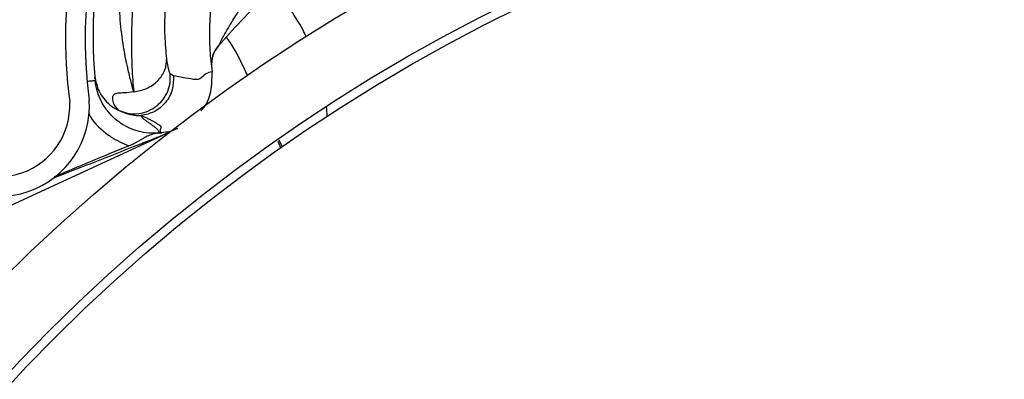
# Model space of a CAD drawing. Header units: inches. Extents: x 170 to 284, y 215 to 248.
# Tile 164 of 202: x 186.3005 to 186.4213, y 224.7878 to 224.8319. Entities that reach past the tile are written whole.
import ezdxf

# ---------------------------------------------------------------- set-up
doc = ezdxf.new("R2010")
doc.units = ezdxf.units.IN
doc.header["$LTSCALE"] = 0.25
doc.header["$MEASUREMENT"] = 0
doc.layers.add('ANNOTATIONS', color=1, linetype='Continuous')
doc.layers.add('RH BENCH MOUNT', color=7, linetype='Continuous')
doc.styles.add('ARIAL', font='arial.ttf', dxfattribs={"height": 0.09375})
doc.dimstyles.new('STANDARD$0', dxfattribs={"dimtxt": 0.09375, "dimasz": 0.09375, "dimexe": 0.03125, "dimexo": 0.046875, "dimgap": 0.09, "dimtad": 0, "dimtih": 1, "dimtoh": 1, "dimdec": 4, "dimzin": 0, "dimdsep": 46, "dimtxsty": 'ARIAL', "dimcen": 0.09, "dimadec": 0, "dimazin": 0, "dimtfac": 1, "dimtdec": 4, "dimtofl": 0, "dimtmove": 0, "dimatfit": 1, "dimfxl": 1, "dimtolj": 1, "dimtzin": 0, "dimarcsym": 0})
pattern_1 = [(45, (176.0930244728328, 218.320867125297), (-0.03026527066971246, 0.03026527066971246), [])]

# ---------------------------------------------------------------- blocks, each defined once
blk = doc.blocks.new('*D33')
at = {"layer": 'ANNOTATIONS', "color": 0, "lineweight": -2, "transparency": 16777216}
for p, q in [((185.2961756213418, 225.2059318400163), (185.2961756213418, 225.2996818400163)), ((185.9259028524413, 225.1121818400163), (185.2649256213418, 225.1121818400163)), ((186.4571933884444, 225.0595125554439), (185.2649256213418, 225.0595125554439)), ((185.2961756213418, 224.9657625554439), (185.2961756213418, 224.8720125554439)), ((185.2961756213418, 224.8720125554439), (185.2024256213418, 224.8720125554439))]:
    blk.add_line(p, q, dxfattribs=at)
at = {"layer": 'ANNOTATIONS', "color": 0, "transparency": 16777216}
for points in [[(185.2805506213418, 225.2059318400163), (185.3118006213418, 225.2059318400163), (185.2961756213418, 225.1121818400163)], [(185.2805506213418, 224.9657625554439), (185.3118006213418, 224.9657625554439), (185.2961756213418, 225.0595125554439)]]:
    blk.add_solid(points, dxfattribs=at)
at = {"layer": 'defpoints', "color": 0, "transparency": 16777216}
for p in [(185.9727778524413, 225.1121818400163), (185.2961756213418, 225.0595125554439), (186.5040683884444, 225.0595125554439)]:
    blk.add_point(p, dxfattribs=at)
at = {"layer": 'ANNOTATIONS', "color": 0, "transparency": 16777216, "insert": (184.9485229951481, 224.8720125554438), "char_height": 0.09375, "attachment_point": 5, "style": 'ARIAL'}
blk.add_mtext('\\A1;2 5/8"', dxfattribs=at)
blk = doc.blocks.new('*D44')
at = {"layer": 'ANNOTATIONS', "color": 0, "lineweight": -2, "transparency": 16777216}
for p, q in [((185.9644948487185, 225.4792255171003), (185.9644948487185, 226.2131025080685)), ((187.3643717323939, 224.3791894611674), (187.3643717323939, 226.2131025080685)), ((186.0582448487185, 226.1818525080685), (186.3541591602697, 226.1818525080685)), ((187.2706217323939, 226.1818525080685), (186.9747074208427, 226.1818525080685))]:
    blk.add_line(p, q, dxfattribs=at)
at = {"layer": 'ANNOTATIONS', "color": 0, "transparency": 16777216}
for points in [[(186.0582448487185, 226.1974775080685), (186.0582448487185, 226.1662275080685), (185.9644948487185, 226.1818525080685)], [(187.2706217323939, 226.1974775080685), (187.2706217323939, 226.1662275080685), (187.3643717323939, 226.1818525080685)]]:
    blk.add_solid(points, dxfattribs=at)
at = {"layer": 'defpoints', "color": 0, "transparency": 16777216}
for p in [(187.3643717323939, 226.1818525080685), (185.9644948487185, 225.4323505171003), (187.3643717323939, 224.3323144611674)]:
    blk.add_point(p, dxfattribs=at)
at = {"layer": 'ANNOTATIONS', "color": 0, "transparency": 16777216, "insert": (186.6644332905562, 226.1818525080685), "char_height": 0.09375, "attachment_point": 5, "style": 'ARIAL'}
blk.add_mtext('\\A1;DIM "A"', dxfattribs=at)

msp = doc.modelspace()

# ---------------------------------------------------------------- hatches: boundary and pattern name
at = {"layer": 'RH BENCH MOUNT'}
h = msp.add_hatch(dxfattribs=at)
h.set_pattern_fill('ANSI31', color=256, scale=0.34241245, angle=2.8e-322, style=0)
h.set_pattern_definition([(45, (176.1263761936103, 218.320867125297), (-0.03026527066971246, 0.03026527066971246), [])])
edge = h.paths.add_edge_path(flags=0)
edge.add_arc((186.41301658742, 224.2130895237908), 0.021400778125, 89.9999999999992, 390.52248781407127, ccw=False)
edge.add_line((186.41301658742, 224.2344903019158), (186.485779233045, 224.2344903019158))
edge.add_arc((186.485779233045, 224.6453852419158), 0.4108949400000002, 270, 450.0000000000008)
edge.add_line((186.485779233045, 225.0562801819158), (186.00212164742, 225.0562801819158))
edge.add_arc((186.00212164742, 225.0605603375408), 0.004280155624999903, 180.0000000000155, 269.9999999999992, ccw=False)
edge.add_line((185.997841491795, 225.0605603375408), (185.997841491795, 225.1033618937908))
edge.add_arc((186.00212164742, 225.1033618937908), 0.004280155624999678, 360, 540, ccw=False)
edge.add_line((186.006401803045, 225.1033618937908), (186.006401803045, 225.0605603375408))
edge.add_line((186.006401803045, 225.0605603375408), (186.003169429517, 225.0605603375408))
edge.add_line((186.003169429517, 225.0605603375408), (186.003169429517, 225.1033618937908))
edge.add_arc((186.00212164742, 225.1033618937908), 0.001047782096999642, 360, 540.0000000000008)
edge.add_line((186.001073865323, 225.1033618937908), (186.001073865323, 225.0605603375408))
edge.add_arc((186.00212164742, 225.0605603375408), 0.001047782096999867, 180, 270)
edge.add_line((186.00212164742, 225.0595125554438), (186.485779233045, 225.0595125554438))
edge.add_arc((186.485779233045, 224.6453852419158), 0.4141273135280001, 269.9999999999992, 450, ccw=False)
edge.add_line((186.485779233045, 224.2312579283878), (186.41301658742, 224.2312579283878))
edge.add_arc((186.41301658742, 224.2130895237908), 0.018168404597, 450.0000000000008, 750.5224878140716)
edge.add_arc((186.4277648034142, 224.221784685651), 0.001047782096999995, 390.5224878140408, 495.0000000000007)
edge.add_line((186.4270239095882, 224.222525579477), (186.4183287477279, 224.2138304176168))
edge.add_line((186.4183287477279, 224.2138304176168), (186.4160431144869, 224.2161160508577))
edge.add_line((186.4160431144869, 224.2161160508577), (186.4247382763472, 224.224811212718))
edge.add_arc((186.4277648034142, 224.221784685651), 0.004280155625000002, 390.522487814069, 495.0000000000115, ccw=False)
h = msp.add_hatch(dxfattribs=at)
h.set_pattern_fill('ANSI31', color=256, scale=0.34241245, style=0)
h.set_pattern_definition(pattern_1)
edge = h.paths.add_edge_path(flags=0)
edge.add_line((186.4524275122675, 225.0520000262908), (186.1100150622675, 225.0520000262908))
edge.add_line((186.1100150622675, 225.0520000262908), (186.1100150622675, 225.0562801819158))
edge.add_line((186.1100150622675, 225.0562801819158), (186.4524275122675, 225.0562801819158))
edge.add_arc((186.4524275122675, 224.6453852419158), 0.4108949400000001, 269.9999999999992, 450, ccw=False)
edge.add_line((186.4524275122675, 224.2344903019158), (186.3796648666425, 224.2344903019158))
edge.add_line((186.3796648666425, 224.2344903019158), (186.3796648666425, 224.2387704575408))
edge.add_line((186.3796648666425, 224.2387704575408), (186.4524275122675, 224.2387704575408))
edge.add_arc((186.4524275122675, 224.6453852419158), 0.406614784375, 270, 450.0000000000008)
h = msp.add_hatch(dxfattribs=at)
h.set_pattern_fill('ANSI31', color=256, scale=0.34241245, angle=2.8e-322, style=0)
h.set_pattern_definition(pattern_1)
edge = h.paths.add_edge_path(flags=0)
edge.add_arc((186.2701549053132, 224.8154380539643), 0.001712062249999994, 384.7692737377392, 406.9796940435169)
edge.add_line((186.2713229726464, 224.816689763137), (186.2729699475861, 224.8184546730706))
edge.add_arc((186.2701549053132, 224.8154380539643), 0.004126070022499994, 384.76927373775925, 406.97969404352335, ccw=False)
edge.add_arc((186.2620712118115, 224.8117081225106), 0.01302879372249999, 336.2454411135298, 384.7692737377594, ccw=False)
edge.add_arc((186.2574319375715, 224.8142436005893), 0.01830194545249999, 294.76927373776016, 334.8306467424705, ccw=False)
edge.add_arc((186.2601720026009, 224.8083051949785), 0.01176186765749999, 226.9101314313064, 294.76927373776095, ccw=False)
edge.add_arc((186.2621644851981, 224.8117511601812), 0.01566536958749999, 170.0263417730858, 230.2000735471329, ccw=False)
edge.add_arc((186.2717280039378, 224.8103941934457), 0.02532140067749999, 507.6235219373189, 530.7502070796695, ccw=False)
edge.add_arc((186.262530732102, 224.8151255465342), 0.01504902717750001, 466.9249921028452, 504.08392337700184, ccw=False)
edge.add_arc((186.2665257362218, 224.8032799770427), 0.02754708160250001, 388.07777688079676, 467.701847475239, ccw=False)
edge.add_arc((186.2979329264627, 224.8213542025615), 0.008748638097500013, 215.7278926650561, 362.7107059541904)
edge.add_arc((186.3628704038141, 224.8294453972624), 0.05672062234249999, 114.33990946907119, 187.7791734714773, ccw=False)
edge.add_arc((186.4302940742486, 224.6861819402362), 0.2150521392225, 458.19530130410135, 474.9753273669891, ccw=False)
edge.add_arc((186.4027459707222, 224.8703575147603), 0.02884824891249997, 399.92811720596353, 456.1830305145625, ccw=False)
edge.add_arc((186.4450151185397, 224.9089426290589), 0.0284373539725, 224.8898676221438, 278.4883413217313)
edge.add_arc((186.4466017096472, 224.895533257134), 0.01494630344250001, 280.0607145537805, 335.3164658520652)
edge.add_arc((186.4435192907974, 224.8978820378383), 0.0187470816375, 332.7271482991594, 366.2088897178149)
edge.add_arc((186.448835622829, 224.897883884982), 0.0134739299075, 368.6468311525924, 407.0429194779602)
edge.add_arc((186.4541333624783, 224.9031566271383), 0.006011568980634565, 409.7518063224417, 430.4868473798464)
edge.add_arc((186.4516449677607, 224.8912232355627), 0.01816498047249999, 435.6685338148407, 474.7692737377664)
edge.add_arc((186.4486179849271, 224.8977834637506), 0.01094007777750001, 474.7692737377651, 564.7692737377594)
edge.add_arc((186.4403788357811, 224.8939818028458), 0.001866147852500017, 204.7692737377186, 220.4115201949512)
edge.add_line((186.4389579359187, 224.8927720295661), (186.4371198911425, 224.8912070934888))
edge.add_arc((186.4403788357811, 224.8939818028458), 0.004280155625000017, 204.769273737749, 220.4115201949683, ccw=False)
edge.add_arc((186.4486179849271, 224.8977834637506), 0.01335408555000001, 114.76927373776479, 204.7692737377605, ccw=False)
edge.add_arc((186.4516449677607, 224.8912232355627), 0.020578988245, 435.38063204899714, 474.7692737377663, ccw=False)
edge.add_arc((186.4541333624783, 224.9031566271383), 0.008425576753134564, 409.34694092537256, 431.2689846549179, ccw=False)
edge.add_arc((186.448835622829, 224.897883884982), 0.01588793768, 368.45957599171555, 407.2398544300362, ccw=False)
edge.add_arc((186.4435192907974, 224.8978820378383), 0.02116108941, 332.8738045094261, 366.34644547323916, ccw=False)
edge.add_arc((186.4466017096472, 224.895533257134), 0.01736031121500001, 279.9495218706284, 335.13512706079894, ccw=False)
edge.add_arc((186.4450151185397, 224.9089426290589), 0.030851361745, 224.687431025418, 278.5488113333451, ccw=False)
edge.add_arc((186.4027459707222, 224.8703575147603), 0.02643424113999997, 399.7109832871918, 456.0928868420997)
edge.add_arc((186.4302940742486, 224.6861819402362), 0.21263813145, 458.2069421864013, 474.9789632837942)
edge.add_arc((186.3628704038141, 224.8294453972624), 0.05430661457, 474.3259003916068, 547.8838086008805)
edge.add_arc((186.2979329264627, 224.8213542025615), 0.01116264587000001, 214.8303126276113, 363.29836093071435, ccw=False)
edge.add_arc((186.2665257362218, 224.8032799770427), 0.02513307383, 387.7406739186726, 467.7399315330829)
edge.add_arc((186.262530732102, 224.8151255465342), 0.01263501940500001, 466.8523210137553, 503.7519705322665)
edge.add_arc((186.2717280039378, 224.8103941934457), 0.022907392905, 507.8135800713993, 530.7889889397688)
edge.add_arc((186.2621644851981, 224.8117511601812), 0.01325136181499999, 529.9615141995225, 590.5045235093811)
edge.add_arc((186.2601720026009, 224.8083051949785), 0.009347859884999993, 226.49179786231, 294.7692737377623)
edge.add_arc((186.2574319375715, 224.8142436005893), 0.01588793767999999, 294.7692737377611, 334.7214526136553)
edge.add_arc((186.2620712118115, 224.8117081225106), 0.01061478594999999, 336.4037750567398, 384.7692737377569)
h = msp.add_hatch(dxfattribs=at)
h.set_pattern_fill('ANSI32', color=256, scale=0.34241245, angle=2.8e-322, style=0)
h.set_pattern_definition([(45, (176.0930244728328, 218.320867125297), (-0.09079581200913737, 0.09079581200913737), []), (45, (176.1535550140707, 218.320867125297), (-0.09079581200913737, 0.09079581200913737), [])])
edge = h.paths.add_edge_path(flags=0)
edge.add_arc((186.4524275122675, 224.6453852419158), 0.2182879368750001, 180, 540, ccw=False)
edge = h.paths.add_edge_path(flags=0)
edge.add_arc((186.4524275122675, 224.6453852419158), 0.2097276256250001, 180, 540, ccw=False)

# ---------------------------------------------------------------- linework, layer by layer
for p, q in [((186.3240697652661, 224.8262783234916), (186.3241116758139, 224.8258366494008)), ((186.3097487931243, 224.8249620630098), (186.3097648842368, 224.8247857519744)), ((186.3097728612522, 224.8247030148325), (186.3097984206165, 224.8244386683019)), ((186.3194081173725, 224.8250026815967), (186.3190085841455, 224.8252429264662)), ((186.3241116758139, 224.8258366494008), (186.3241384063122, 224.8254832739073)), ((186.276429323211, 224.79849847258), (186.3186300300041, 224.8179704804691)), ((186.3179652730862, 224.8180266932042), (186.3176714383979, 224.8179971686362)), ((186.3191327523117, 224.8182024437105), (186.3199415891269, 224.8185782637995)), ((186.3321995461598, 224.816969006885), (186.332583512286, 224.8161374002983)), ((186.3327901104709, 224.8162696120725), (186.3323749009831, 224.8170956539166))]:
    msp.add_line(p, q, dxfattribs=at)
for radius in [0.218287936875, 0.2097276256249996, 0.20865758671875]:
    msp.add_circle((186.4524275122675, 224.6453852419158), radius, dxfattribs=at)
for centre, radius, start, end in [((186.3628704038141, 224.8294453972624), 0.05672062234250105, 114.3399094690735, 187.7791734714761), ((186.3628704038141, 224.8294453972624), 0.05430661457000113, 114.3259003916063, 187.883808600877), ((186.4341541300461, 224.732500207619), 0.1455252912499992, 100.1236983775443, 138.6398240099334), ((186.3126401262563, 224.8185013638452), 0.02568093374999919, 26.18361414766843, 41.27589958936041), ((186.3121719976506, 224.8195159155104), 0.01712062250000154, 23.37977078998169, 36.71587387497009), ((186.3274971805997, 224.8263992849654), 0.003424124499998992, 138.6398240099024, 185.3916852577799), ((186.3283583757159, 224.8265136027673), 0.0005136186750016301, 203.3797707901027, 204.783529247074), ((186.2979329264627, 224.8213542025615), 0.01116264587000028, 214.8303126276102, 3.298360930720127), ((186.2979329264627, 224.8213542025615), 0.008748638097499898, 215.7278926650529, 2.710705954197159), ((186.3126401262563, 224.8185013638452), 0.02568093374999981, 3.452649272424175, 6.16378996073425)]:
    msp.add_arc(centre, radius, start, end, dxfattribs=at)
for points, knots in [([(186.3107446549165, 224.8412841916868), (186.3105136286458, 224.8400965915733), (186.3100572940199, 224.8377507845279), (186.3097017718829, 224.8344546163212), (186.3095533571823, 224.8320263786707), (186.30954938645, 224.8309021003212), (186.3095482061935, 224.8305679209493)], [0, 0, 0, 0, 0.3013203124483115, 0.5951829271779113, 0.8796725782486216, 1, 1, 1, 1]), ([(186.3145307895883, 224.8230319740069), (186.3144407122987, 224.8233634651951), (186.3142255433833, 224.8241553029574), (186.3139501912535, 224.8252966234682), (186.3137427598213, 224.8262088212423), (186.3134679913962, 224.8274679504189), (186.3130820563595, 224.8296386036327), (186.3127371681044, 224.8331459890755), (186.3127175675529, 224.8368932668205), (186.313078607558, 224.8394786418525), (186.313255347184, 224.8407442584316)], [0, 0, 0, 0, 0.08980644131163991, 0.2145219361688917, 0.2531624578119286, 0.2759662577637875, 0.4628905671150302, 0.6373953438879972, 0.8224944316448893, 1, 1, 1, 1]), ([(186.3147927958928, 224.8380764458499), (186.3146477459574, 224.8366675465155), (186.3143498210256, 224.8337737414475), (186.3142274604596, 224.8296631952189), (186.3142786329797, 224.8258335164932), (186.3144466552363, 224.8239819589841), (186.3145329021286, 224.8230315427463)], [0, 0, 0, 0, 0.2305257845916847, 0.4734878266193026, 0.72973795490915, 1, 1, 1, 1]), ([(186.3185892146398, 224.8271242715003), (186.3185008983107, 224.8280027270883), (186.3183668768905, 224.8293357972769), (186.3183401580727, 224.8318777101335), (186.3184309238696, 224.8333644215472), (186.3184765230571, 224.8341113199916)], [0, 0, 0, 0, 0.490198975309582, 0.7438846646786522, 1, 1, 1, 1]), ([(186.3239325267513, 224.8331248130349), (186.3238744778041, 224.832133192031), (186.3237723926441, 224.8303893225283), (186.3238547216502, 224.8282433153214), (186.3239729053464, 224.8269235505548), (186.32404285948, 224.8264357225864), (186.3240678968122, 224.8262991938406), (186.3240678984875, 224.8262991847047)], [0, 0, 0, 0, 0.3699466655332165, 0.6505899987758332, 0.8492685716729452, 0.9999899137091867, 1, 1, 1, 1]), ([(186.3249949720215, 224.8287910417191), (186.3249974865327, 224.8287963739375), (186.3250423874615, 224.8288915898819), (186.3252181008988, 224.8292389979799), (186.3256264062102, 224.8299998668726), (186.3263427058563, 224.8312575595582), (186.3269700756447, 224.8322529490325), (186.327343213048, 224.8328449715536)], [0, 0, 0, 0, 0.005253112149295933, 0.09380336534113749, 0.266025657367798, 0.563457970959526, 1, 1, 1, 1]), ([(186.3095482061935, 224.8305679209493), (186.3095408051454, 224.8301043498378), (186.3095205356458, 224.8288347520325), (186.3095860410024, 224.8272866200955), (186.3096651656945, 224.8259425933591), (186.309732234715, 224.8251463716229), (186.3097433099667, 224.8250230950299), (186.3097487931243, 224.8249620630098)], [0, 0, 0, 0, 0.1282528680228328, 0.3512504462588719, 0.5733912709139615, 0.7887937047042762, 1, 1, 1, 1]), ([(186.3249949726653, 224.828791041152), (186.3247728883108, 224.8285181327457), (186.3243862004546, 224.8280429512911), (186.3240776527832, 224.8271688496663), (186.3240714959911, 224.8266073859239), (186.3240681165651, 224.8262992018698)], [0, 0, 0, 0, 0.3783552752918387, 0.6587829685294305, 1, 1, 1, 1]), ([(186.3249271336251, 224.8286619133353), (186.3249291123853, 224.8286656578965), (186.3249335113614, 224.82867398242), (186.3249554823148, 224.8287153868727), (186.3249675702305, 224.8287381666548)], [0, 0, 0, 0, 0.4498228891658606, 1, 1, 1, 1]), ([(186.3145297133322, 224.8230306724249), (186.3150642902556, 224.8231371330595), (186.3161748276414, 224.8233582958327), (186.317551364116, 224.8243430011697), (186.3184684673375, 224.8256684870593), (186.3185500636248, 224.8266502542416), (186.3185893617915, 224.8271230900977)], [0, 0, 0, 0, 0.2405618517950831, 0.4997464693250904, 0.7590693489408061, 1, 1, 1, 1]), ([(186.3190085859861, 224.8252429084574), (186.3189493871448, 224.8253538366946), (186.3188310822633, 224.8255755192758), (186.3186705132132, 224.826602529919), (186.3185902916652, 224.8271156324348)], [0, 0, 0, 0, 0.5003922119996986, 1, 1, 1, 1]), ([(186.3284842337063, 224.8250334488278), (186.3284143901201, 224.8251816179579), (186.3282906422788, 224.8254441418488), (186.3281354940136, 224.8257757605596), (186.3280290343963, 224.8260039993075), (186.3279558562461, 224.826161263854), (186.3279101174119, 224.8262597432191), (186.3278893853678, 224.8263044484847), (186.3278876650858, 224.8263081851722), (186.3278869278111, 224.8263097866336)], [0, 0, 0, 0, 0.3148306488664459, 0.5578123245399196, 0.7143653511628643, 0.8172414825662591, 0.9224537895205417, 0.966765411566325, 1, 1, 1, 1]), ([(186.3278920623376, 224.8262982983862), (186.3278927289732, 224.8262968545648), (186.327894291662, 224.8262934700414), (186.3279154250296, 224.8262476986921), (186.3279617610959, 224.826147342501), (186.3280356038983, 224.8259874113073), (186.3281432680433, 224.8257542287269), (186.3282946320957, 224.8254263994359), (186.3284133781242, 224.8251692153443), (186.3284781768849, 224.8250288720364)], [0, 0, 0, 0, 0.03240158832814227, 0.07595394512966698, 0.1817685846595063, 0.2868815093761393, 0.4479031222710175, 0.6987251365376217, 1, 1, 1, 1]), ([(186.3097487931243, 224.8249620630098), (186.3098761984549, 224.8243210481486), (186.3100722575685, 224.8233346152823), (186.3108257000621, 224.8221949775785), (186.3115686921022, 224.8214352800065), (186.3122476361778, 224.820980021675), (186.3126580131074, 224.8207853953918), (186.3127473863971, 224.820743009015)], [0, 0, 0, 0, 0.3580314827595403, 0.5509607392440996, 0.7480445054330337, 0.9451282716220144, 1, 1, 1, 1]), ([(186.3097648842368, 224.8247857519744), (186.3097712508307, 224.8247157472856), (186.3097903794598, 224.8245054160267), (186.3097761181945, 224.8246714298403), (186.3097568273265, 224.8248687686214), (186.3097706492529, 224.8247258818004), (186.3097728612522, 224.8247030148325)], [0, 0, 0, 0, 0.1877582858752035, 0.5641255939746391, 0.9302446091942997, 1, 1, 1, 1]), ([(186.3127473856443, 224.8207430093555), (186.3130674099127, 224.8206236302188), (186.3137424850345, 224.8203718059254), (186.3148833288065, 224.8203103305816), (186.3160814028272, 224.8205480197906), (186.317210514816, 224.8211367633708), (186.318128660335, 224.8220193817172), (186.3187363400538, 224.8230794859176), (186.3190424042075, 224.8241808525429), (186.3190194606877, 224.8249013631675), (186.3190085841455, 224.8252429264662)], [0, 0, 0, 0, 0.1098512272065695, 0.2317256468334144, 0.3631776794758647, 0.4999999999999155, 0.6368223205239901, 0.7682743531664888, 0.8901487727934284, 1, 1, 1, 1]), ([(186.3194081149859, 224.8250026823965), (186.3194047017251, 224.8244400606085), (186.3193994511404, 224.8235745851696), (186.3189511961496, 224.8224887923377), (186.3184515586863, 224.8217222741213), (186.3178004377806, 224.8210795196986), (186.3168262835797, 224.820423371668), (186.3159795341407, 224.8202454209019), (186.3154290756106, 224.8201297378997)], [0, 0, 0, 0, 0.2394514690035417, 0.3683457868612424, 0.4999761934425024, 0.6316105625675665, 0.760515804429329, 1, 1, 1, 1]), ([(186.3241471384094, 224.8254837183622), (186.323885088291, 224.8254442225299), (186.3233608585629, 224.8253652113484), (186.3226546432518, 224.824454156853), (186.3213062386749, 224.8246369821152), (186.3202215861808, 224.8248459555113), (186.3194081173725, 224.8250026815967)], [0, 0, 0, 0, 0.1666800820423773, 0.3334425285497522, 0.5000945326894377, 1, 1, 1, 1]), ([(186.3227794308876, 224.8207226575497), (186.3228458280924, 224.8207886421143), (186.3234784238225, 224.8214173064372), (186.3241306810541, 224.8230933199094), (186.3241416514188, 224.8246867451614), (186.3241471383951, 224.8254837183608)], [0, 0, 0, 0, 0.0553695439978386, 0.5275302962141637, 1, 1, 1, 1]), ([(186.3089723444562, 224.824356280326), (186.3090504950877, 224.8243640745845), (186.3093566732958, 224.8243946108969), (186.3096994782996, 224.8244288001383), (186.3097654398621, 224.8244353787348), (186.3097984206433, 224.824438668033)], [0, 0, 0, 0, 0.1462931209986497, 0.573146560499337, 1, 1, 1, 1]), ([(186.317671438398, 224.8179971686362), (186.3176714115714, 224.8179971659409), (186.3168119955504, 224.8179108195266), (186.3151062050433, 224.8180475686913), (186.313374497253, 224.8188472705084), (186.3119239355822, 224.8199307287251), (186.3107050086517, 224.8213208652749), (186.3099925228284, 224.8231036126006), (186.3098253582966, 224.8241685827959), (186.3097984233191, 224.8244386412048), (186.3097984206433, 224.824438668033)], [0, 0, 0, 0, 7.189415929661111e-06, 0.2303203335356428, 0.444896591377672, 0.4983905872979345, 0.7130087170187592, 0.9276298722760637, 0.9999928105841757, 1, 1, 1, 1]), ([(186.3145276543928, 224.8230311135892), (186.314141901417, 224.8229832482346), (186.3136041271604, 224.822916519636), (186.3129562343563, 224.8228948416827), (186.3124942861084, 224.8228627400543), (186.3120645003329, 224.8227332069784), (186.3118570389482, 224.8223198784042), (186.3120074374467, 224.8214207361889), (186.3124516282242, 224.8210138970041), (186.3127473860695, 224.8207430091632)], [0, 0, 0, 0, 0.1001269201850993, 0.1395859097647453, 0.1897135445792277, 0.2582342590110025, 0.3697357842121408, 0.5803479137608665, 1, 1, 1, 1]), ([(186.3090211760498, 224.820446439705), (186.3090378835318, 224.8204039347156), (186.3094333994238, 224.8193977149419), (186.3105033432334, 224.8184507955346), (186.3121749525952, 224.8171614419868), (186.3131808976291, 224.8167345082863), (186.3139472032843, 224.8164092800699)], [0, 0, 0, 0, 0.02109882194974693, 0.4994719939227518, 0.6187093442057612, 1, 1, 1, 1]), ([(186.3127473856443, 224.8207430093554), (186.3132180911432, 224.8205489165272), (186.3140256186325, 224.8202159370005), (186.3148544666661, 224.8201382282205), (186.3152516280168, 224.8201303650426), (186.3153626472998, 224.8201313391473), (186.3153912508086, 224.8201314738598), (186.3154008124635, 224.8201315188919)], [0, 0, 0, 0, 0.502280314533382, 0.8616962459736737, 0.9584272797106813, 0.9861029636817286, 1, 1, 1, 1]), ([(186.3176710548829, 224.817997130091), (186.3176576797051, 224.818047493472), (186.3176303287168, 224.818150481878), (186.3175394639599, 224.8183034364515), (186.3174143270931, 224.8184569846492), (186.3172564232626, 224.8186065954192), (186.3170787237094, 224.8187503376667), (186.3168901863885, 224.8188888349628), (186.3166727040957, 224.8190387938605), (186.3164584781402, 224.8191830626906), (186.3162684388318, 224.8193130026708), (186.3161109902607, 224.8194233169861), (186.3159667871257, 224.8195306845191), (186.3158236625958, 224.8196460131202), (186.3156932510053, 224.8197636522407), (186.3155804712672, 224.8198848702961), (186.3154875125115, 224.8200074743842), (186.3154465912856, 224.8200894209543), (186.3154265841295, 224.820129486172)], [0, 0, 0, 0, 0.0657809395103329, 0.1345158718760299, 0.2062058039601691, 0.2771302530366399, 0.3450539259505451, 0.411816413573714, 0.4774590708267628, 0.5636721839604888, 0.6227800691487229, 0.6670965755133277, 0.7241689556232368, 0.7778304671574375, 0.8321346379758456, 0.8905164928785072, 0.9464714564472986, 0.9999999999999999, 0.9999999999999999, 0.9999999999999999, 0.9999999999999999]), ([(186.3154265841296, 224.8201294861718), (186.3155604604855, 224.8200763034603), (186.31584434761, 224.8199635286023), (186.3162399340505, 224.8197792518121), (186.3165467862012, 224.8196230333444), (186.3167694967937, 224.8195024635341), (186.3169089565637, 224.8194247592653), (186.3170491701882, 224.8193443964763), (186.3171901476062, 224.8192613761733), (186.3173388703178, 224.8191715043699), (186.317489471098, 224.8190779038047), (186.3176243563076, 224.818993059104), (186.3177213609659, 224.8189287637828), (186.3177898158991, 224.8188825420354), (186.3178336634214, 224.81883501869), (186.3178618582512, 224.8187763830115), (186.3178715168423, 224.8187044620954), (186.3178599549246, 224.8186180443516), (186.3178233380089, 224.8185196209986), (186.3177937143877, 224.8184283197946), (186.3177712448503, 224.8183569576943), (186.3177586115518, 224.8183108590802), (186.3177489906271, 224.8182711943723), (186.3177546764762, 224.8182289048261), (186.317775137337, 224.8181785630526), (186.3178184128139, 224.81812576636), (186.3178798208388, 224.8180749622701), (186.3179376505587, 224.8180428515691), (186.3179665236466, 224.8180268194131)], [0, 0, 0, 0, 0.08480730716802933, 0.1798353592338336, 0.2850849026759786, 0.3228266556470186, 0.3617275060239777, 0.4017874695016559, 0.4430065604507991, 0.485384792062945, 0.5351510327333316, 0.5813528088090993, 0.6105805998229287, 0.6293562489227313, 0.6489120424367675, 0.6766412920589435, 0.7075477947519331, 0.7416323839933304, 0.7850907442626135, 0.8280699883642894, 0.8539878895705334, 0.8729964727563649, 0.885095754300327, 0.9032140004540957, 0.9275168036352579, 0.9517481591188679, 0.9759089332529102, 0.9999999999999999, 0.9999999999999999, 0.9999999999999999, 0.9999999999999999]), ([(186.304637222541, 224.8124438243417), (186.3068384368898, 224.8133090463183), (186.3101628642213, 224.8146157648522), (186.3140947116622, 224.8161605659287), (186.3161574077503, 224.8169655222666), (186.3172757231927, 224.8174071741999), (186.3178842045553, 224.8176583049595), (186.318219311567, 224.8177986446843), (186.3184041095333, 224.8178766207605), (186.3185064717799, 224.8179198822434), (186.3185674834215, 224.8179456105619), (186.3186029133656, 224.8179604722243), (186.3186246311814, 224.8179694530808), (186.3186348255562, 224.8179735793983), (186.3186397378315, 224.8179754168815), (186.3186403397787, 224.8179754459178), (186.3186374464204, 224.8179739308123), (186.3186329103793, 224.8179718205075), (186.3186300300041, 224.8179704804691)], [0, 0, 0, 0, 0.468136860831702, 0.7070129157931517, 0.8371325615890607, 0.9079072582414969, 0.9470740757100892, 0.9687898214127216, 0.9808770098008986, 0.9876679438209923, 0.9915546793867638, 0.9947708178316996, 0.9959953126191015, 0.997228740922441, 0.9978484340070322, 0.9984730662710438, 0.9990304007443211, 1, 1, 1, 1]), ([(186.317434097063, 224.8179711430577), (186.3171729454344, 224.8179216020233), (186.3165021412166, 224.8177943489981), (186.3155220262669, 224.8172120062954), (186.3145584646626, 224.8166621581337), (186.314044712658, 224.8164496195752), (186.3139472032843, 224.8164092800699)], [0, 0, 0, 0, 0.2412678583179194, 0.6197299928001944, 0.9278253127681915, 1, 1, 1, 1]), ([(186.317434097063, 224.8179711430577), (186.3175050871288, 224.8179790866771), (186.3176649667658, 224.8179969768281), (186.3178579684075, 224.8180160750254), (186.3179652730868, 224.8180266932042)], [0, 0, 0, 0, 0.4440219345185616, 1, 1, 1, 1]), ([(186.3179794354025, 224.8180198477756), (186.3179794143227, 224.8180198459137), (186.3178024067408, 224.8180042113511), (186.3176182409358, 224.8179876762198), (186.317434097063, 224.8179711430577)], [0, 0, 0, 0, 0.0001190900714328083, 1, 1, 1, 1]), ([(186.3191128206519, 224.8181932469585), (186.3190484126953, 224.8181793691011), (186.3187402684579, 224.8181129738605), (186.3183187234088, 224.8180467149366), (186.3179794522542, 224.81801984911), (186.3179794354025, 224.8180198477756)], [0, 0, 0, 0, 0.2090106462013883, 0.9999607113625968, 0.9999999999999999, 0.9999999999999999, 0.9999999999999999, 0.9999999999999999]), ([(186.3186300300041, 224.8179704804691), (186.3186348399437, 224.8179726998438), (186.3186637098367, 224.8179860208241), (186.3187531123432, 224.8180272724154), (186.3188177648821, 224.8180571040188), (186.3188644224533, 224.8180786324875)], [0, 0, 0, 0, 0.05271003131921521, 0.3163725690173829, 1, 1, 1, 1]), ([(186.3139472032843, 224.8164092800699), (186.3131349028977, 224.8160822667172), (186.3100621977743, 224.8148452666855), (186.3070142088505, 224.8135483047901), (186.3047719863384, 224.8125942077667)], [0, 0, 0, 0, 0.2643600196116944, 0.9999999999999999, 0.9999999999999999, 0.9999999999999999, 0.9999999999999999])]:
    msp.add_open_spline(points, degree=3, knots=knots, dxfattribs=at)

# ---------------------------------------------------------------- dimensions: what is measured, and where the dimension line sits
at = {"layer": 'ANNOTATIONS'}
dim = msp.add_linear_dim(base=(187.3643717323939, 226.1818525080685), p1=(185.9644948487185, 225.4323505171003), p2=(187.3643717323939, 224.3323144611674), text='DIM "A"', dimstyle='STANDARD$0', dxfattribs=at)
dim.commit()
dim.dimension.update_dxf_attribs({"geometry": '*D44', "text_midpoint": (186.6644332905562, 226.1818525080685)})
dim = msp.add_linear_dim(base=(185.2961756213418, 225.0595125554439), p1=(185.9727778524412, 225.1121818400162), p2=(186.5040683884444, 225.0595125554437), angle=90, text='2 5/8"', dimstyle='STANDARD$0', dxfattribs=at)
dim.commit()
dim.dimension.update_dxf_attribs({"geometry": '*D33', "text_midpoint": (184.9485229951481, 224.8720125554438)})

doc.saveas('drawing.dxf')
